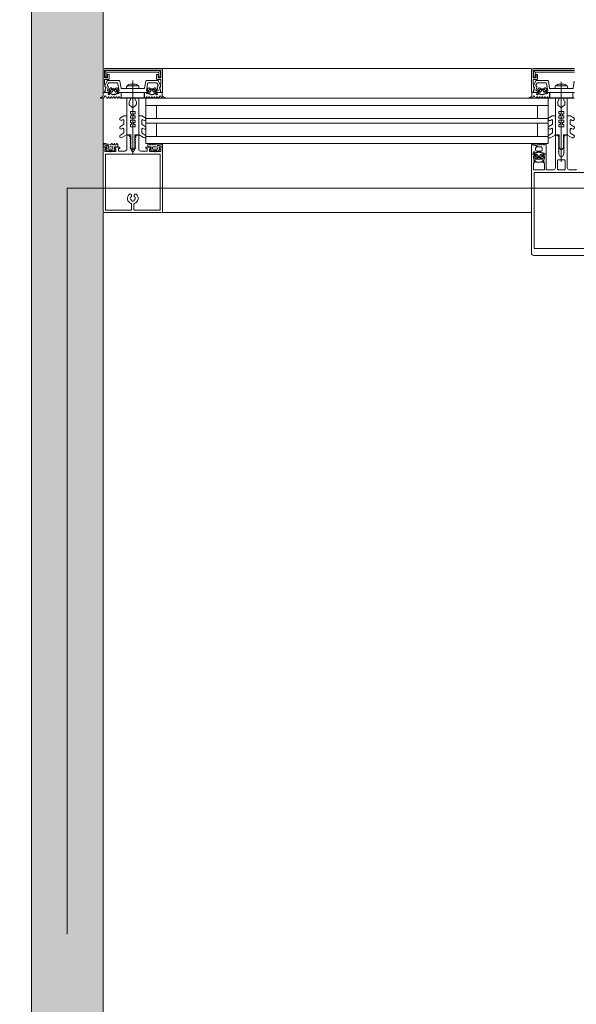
# Model space of a CAD drawing. Header units: centimetres. Extents: x -2424 to 2260, y -130 to 3012.
# Tile 35 of 81: x 290 to 337, y 937 to 1020. Entities that reach past the tile are written whole.
import ezdxf

# ---------------------------------------------------------------- set-up
doc = ezdxf.new("R2010")
doc.units = ezdxf.units.CM
doc.linetypes.add('Dash', pattern=[60, 30, -30])
doc.linetypes.add('Długa kreska', pattern=[142.875, 95.25, -47.625])
for name, color, linetype, lineweight in [('A-DETL', 90, 'Continuous', 9), ('A-DETL-GENF', 92, 'Continuous', 13), ('A-GLAZ-CURT', 52, 'Continuous', 9), ('A-GLAZ-CWMG', 51, 'Continuous', 9), ('A-WALL', 113, 'Continuous', 13)]:
    doc.layers.add(name, color=color, linetype=linetype, lineweight=lineweight)
doc.layers.add('A-WALL-PATT', color=111, linetype='Continuous', lineweight=13, plot=False)

msp = doc.modelspace()

# ---------------------------------------------------------------- linework, layer by layer
at = {"layer": 'A-DETL', "color": 251, "linetype": 'Długa kreska', "lineweight": 9}
for p in [(294.377, 800.326), (1235.377, 1005.826)]:
    msp.add_line(p, (294.377, 1005.826), dxfattribs=at)
at = {"layer": 'A-DETL', "color": 251, "linetype": 'Dash', "lineweight": 9}
for points, knots in [([(-555.623, 1472.575), (-478.908, 1472.575), (-450.623, 1472.575), (-439.123, 1472.575), (-439.123, 1461.075), (-439.123, 1432.79), (-439.123, 1329.11), (-439.123, 1326.281), (-439.123, 1289.326), (-402.167, 1289.326), (-399.339, 1289.326), (54.377, 1289.326), (347.204, 1289.326), (391.666, 1289.326), (413.877, 1267.114), (413.877, 1211.148), (413.877, 1019.9)], [0, 0, 0, 0, 1.274059, 1.834911, 2.395763, 3.964714, 5.438832, 7.007784, 7.847024, 8.686264, 14.083246, 22.278473, 30.929004, 34.961158, 36.402966, 39.45005, 39.45005, 39.45005, 39.45005]), ([(412.842, 1006.951), (412.842, 497.964), (412.842, 435.326), (370.988, 410.917), (291.377, 409.326)], [0, 0, 0, 0, 6.781245, 8.866954, 8.866954, 8.866954, 8.866954])]:
    msp.add_open_spline(points, degree=3, knots=knots, dxfattribs=at)
at = {"layer": 'A-DETL-GENF', "color": 251, "lineweight": 9}
for p, q in [((297.527, 1015.876), (302.227, 1015.876)), ((297.742, 1015.57), (302.012, 1015.57)), ((302.002, 1015.72), (297.752, 1015.72)), ((333.527, 1015.876), (336.977, 1015.876)), ((333.742, 1015.57), (336.977, 1015.57)), ((336.977, 1015.72), (333.752, 1015.72)), ((297.732, 1014.837), (297.532, 1014.41)), ((297.837, 1014.966), (297.557, 1014.966)), ((297.746, 1014.464), (297.822, 1014.628)), ((298.738, 1014.866), (297.777, 1014.866)), ((297.912, 1014.686), (298.535, 1014.686)), ((298.894, 1014.215), (298.787, 1014.824)), ((300.102, 1014.559), (299.652, 1014.559)), ((299.877, 1014.86), (299.877, 1008.698)), ((300.966, 1014.824), (300.859, 1014.215)), ((301.977, 1014.866), (301.016, 1014.866)), ((301.219, 1014.686), (301.841, 1014.686)), ((302.197, 1014.966), (301.917, 1014.966)), ((301.932, 1014.628), (302.008, 1014.464)), ((302.221, 1014.41), (302.022, 1014.837)), ((333.732, 1014.837), (333.532, 1014.41)), ((333.837, 1014.966), (333.557, 1014.966)), ((333.746, 1014.464), (333.822, 1014.628)), ((334.738, 1014.866), (333.777, 1014.866)), ((333.912, 1014.686), (334.535, 1014.686)), ((334.894, 1014.215), (334.787, 1014.824)), ((336.102, 1014.559), (335.652, 1014.559)), ((335.877, 1008.048), (335.877, 1014.769)), ((336.966, 1014.824), (336.859, 1014.215)), ((297.867, 1013.855), (297.927, 1013.855)), ((297.995, 1013.795), (297.867, 1013.795)), ((297.899, 1014.13), (297.98, 1014.227)), ((297.901, 1013.685), (297.93, 1013.734)), ((298.037, 1014.066), (298.037, 1013.946)), ((298.049, 1013.752), (298.05, 1013.738)), ((298.207, 1014.116), (298.087, 1014.116)), ((298.087, 1013.896), (298.114, 1013.896)), ((298.091, 1013.716), (298.109, 1013.726)), ((298.14, 1013.911), (298.233, 1014.071)), ((298.155, 1013.709), (298.159, 1013.695)), ((298.162, 1014.175), (298.392, 1014.175)), ((298.209, 1013.683), (298.223, 1013.697)), ((298.272, 1013.692), (298.28, 1013.68)), ((298.321, 1014.071), (298.413, 1013.911)), ((298.331, 1013.681), (298.341, 1013.699)), ((298.467, 1014.116), (298.347, 1014.116)), ((298.39, 1013.706), (298.4, 1013.697)), ((298.439, 1013.896), (298.467, 1013.896)), ((298.449, 1013.711), (298.455, 1013.731)), ((298.497, 1013.75), (298.511, 1013.743)), ((298.517, 1013.946), (298.517, 1014.066)), ((298.573, 1014.227), (298.655, 1014.13)), ((298.628, 1013.855), (298.693, 1013.855)), ((299.852, 1014.191), (298.924, 1014.191)), ((299.469, 1014.411), (300.284, 1014.411)), ((300.83, 1014.191), (299.902, 1014.191)), ((301.126, 1013.855), (301.061, 1013.855)), ((301.18, 1014.227), (301.099, 1014.13)), ((301.237, 1013.946), (301.237, 1014.066)), ((301.256, 1013.75), (301.242, 1013.743)), ((301.287, 1014.116), (301.407, 1014.116)), ((301.314, 1013.896), (301.287, 1013.896)), ((301.304, 1013.711), (301.299, 1013.731)), ((301.433, 1014.071), (301.34, 1013.911)), ((301.364, 1013.706), (301.353, 1013.697)), ((301.592, 1014.175), (301.362, 1014.175)), ((301.422, 1013.681), (301.412, 1013.699)), ((301.481, 1013.692), (301.473, 1013.68)), ((301.613, 1013.911), (301.521, 1014.071)), ((301.544, 1013.683), (301.53, 1013.697)), ((301.547, 1014.116), (301.667, 1014.116)), ((301.599, 1013.709), (301.594, 1013.695)), ((301.667, 1013.896), (301.639, 1013.896)), ((301.663, 1013.716), (301.644, 1013.726)), ((301.705, 1013.752), (301.704, 1013.738)), ((301.717, 1014.066), (301.717, 1013.946)), ((301.758, 1013.795), (301.887, 1013.795)), ((301.855, 1014.13), (301.773, 1014.227)), ((301.852, 1013.685), (301.824, 1013.734)), ((301.887, 1013.855), (301.826, 1013.855)), ((333.867, 1013.855), (333.927, 1013.855)), ((333.995, 1013.795), (333.867, 1013.795)), ((333.899, 1014.13), (333.98, 1014.227)), ((333.901, 1013.685), (333.93, 1013.734)), ((334.037, 1014.066), (334.037, 1013.946)), ((334.049, 1013.752), (334.05, 1013.738)), ((334.207, 1014.116), (334.087, 1014.116)), ((334.087, 1013.896), (334.114, 1013.896)), ((334.091, 1013.716), (334.109, 1013.726)), ((334.14, 1013.911), (334.233, 1014.071)), ((334.155, 1013.709), (334.159, 1013.695)), ((334.162, 1014.175), (334.392, 1014.175)), ((334.209, 1013.683), (334.223, 1013.697)), ((334.272, 1013.692), (334.28, 1013.68)), ((334.321, 1014.071), (334.413, 1013.911)), ((334.331, 1013.681), (334.341, 1013.699)), ((334.467, 1014.116), (334.347, 1014.116)), ((334.39, 1013.706), (334.4, 1013.697)), ((334.439, 1013.896), (334.467, 1013.896)), ((334.449, 1013.711), (334.455, 1013.731)), ((334.497, 1013.75), (334.511, 1013.743)), ((334.517, 1013.946), (334.517, 1014.066)), ((334.573, 1014.227), (334.655, 1014.13)), ((334.628, 1013.855), (334.693, 1013.855)), ((335.852, 1014.191), (334.924, 1014.191)), ((335.469, 1014.411), (336.284, 1014.411)), ((336.83, 1014.191), (335.902, 1014.191)), ((297.278, 1013.377), (297.19, 1013.377)), ((297.701, 1013.393), (297.614, 1013.545)), ((297.804, 1013.477), (297.753, 1013.393)), ((297.922, 1013.393), (297.872, 1013.477)), ((298.023, 1013.477), (297.973, 1013.393)), ((298.141, 1013.393), (298.091, 1013.477)), ((298.243, 1013.478), (298.193, 1013.393)), ((298.361, 1013.393), (298.311, 1013.477)), ((298.463, 1013.478), (298.413, 1013.393)), ((298.581, 1013.393), (298.531, 1013.478)), ((298.68, 1013.474), (298.633, 1013.393)), ((298.802, 1013.392), (298.754, 1013.475)), ((299.577, 1012.877), (299.577, 1013.092)), ((300.177, 1012.877), (300.177, 1013.092)), ((300.951, 1013.392), (300.999, 1013.475)), ((301.073, 1013.474), (301.121, 1013.393)), ((301.172, 1013.393), (301.222, 1013.478)), ((301.29, 1013.478), (301.341, 1013.393)), ((301.392, 1013.393), (301.442, 1013.477)), ((301.511, 1013.478), (301.561, 1013.393)), ((301.612, 1013.393), (301.662, 1013.477)), ((301.73, 1013.477), (301.78, 1013.393)), ((301.832, 1013.393), (301.882, 1013.477)), ((301.95, 1013.477), (302, 1013.393)), ((302.052, 1013.393), (302.139, 1013.545)), ((302.476, 1013.377), (302.564, 1013.377)), ((333.278, 1013.377), (333.19, 1013.377)), ((333.701, 1013.393), (333.614, 1013.545)), ((333.804, 1013.477), (333.753, 1013.393)), ((333.922, 1013.393), (333.872, 1013.477)), ((334.023, 1013.477), (333.973, 1013.393)), ((334.141, 1013.393), (334.091, 1013.477)), ((334.243, 1013.478), (334.193, 1013.393)), ((334.361, 1013.393), (334.311, 1013.477)), ((334.463, 1013.478), (334.413, 1013.393)), ((334.581, 1013.393), (334.531, 1013.478)), ((334.68, 1013.474), (334.633, 1013.393)), ((334.802, 1013.392), (334.754, 1013.475)), ((335.577, 1012.874), (335.577, 1013.089)), ((336.177, 1012.874), (336.177, 1013.089)), ((299.116, 1011.902), (298.84, 1011.743)), ((299.102, 1011.169), (298.84, 1011.017)), ((298.965, 1011.526), (299.052, 1011.577)), ((299.127, 1011.533), (299.127, 1011.212)), ((299.327, 1011.909), (299.141, 1011.909)), ((299.377, 1010.338), (299.377, 1011.859)), ((300.377, 1010.338), (300.377, 1011.859)), ((300.427, 1011.909), (300.614, 1011.909)), ((300.627, 1011.533), (300.627, 1011.212)), ((300.639, 1011.902), (300.915, 1011.743)), ((300.652, 1011.169), (300.915, 1011.017)), ((300.79, 1011.526), (300.702, 1011.577)), ((335.115, 1011.899), (334.839, 1011.74)), ((335.102, 1011.165), (334.839, 1011.014)), ((334.964, 1011.523), (335.052, 1011.574)), ((335.127, 1011.53), (335.127, 1011.209)), ((335.327, 1011.906), (335.14, 1011.906)), ((335.377, 1010.334), (335.377, 1011.856)), ((336.377, 1010.334), (336.377, 1011.856)), ((336.427, 1011.906), (336.613, 1011.906)), ((336.627, 1011.53), (336.627, 1011.209)), ((336.638, 1011.899), (336.914, 1011.74)), ((336.652, 1011.165), (336.914, 1011.014)), ((336.789, 1011.523), (336.702, 1011.574)), ((299.102, 1010.439), (298.84, 1010.287)), ((298.965, 1010.801), (299.052, 1010.851)), ((298.965, 1010.071), (299.352, 1010.294)), ((299.127, 1010.808), (299.127, 1010.482)), ((300.79, 1010.071), (300.402, 1010.294)), ((300.627, 1010.808), (300.627, 1010.482)), ((300.652, 1010.439), (300.915, 1010.287)), ((300.79, 1010.801), (300.702, 1010.851)), ((335.102, 1010.435), (334.839, 1010.284)), ((334.964, 1010.797), (335.052, 1010.848)), ((334.964, 1010.067), (335.352, 1010.291)), ((335.127, 1010.805), (335.127, 1010.479)), ((336.789, 1010.067), (336.402, 1010.291)), ((336.627, 1010.805), (336.627, 1010.479)), ((336.652, 1010.435), (336.914, 1010.284)), ((336.789, 1010.797), (336.702, 1010.848)), ((297.505, 1009.575), (297.405, 1009.575)), ((297.972, 1009.457), (297.832, 1009.511)), ((298.081, 1009.562), (298.033, 1009.479)), ((298.182, 1009.479), (298.133, 1009.562)), ((298.301, 1009.562), (298.253, 1009.479)), ((298.402, 1009.479), (298.354, 1009.56)), ((298.523, 1009.562), (298.475, 1009.479)), ((299.377, 1010.226), (299.377, 1009.096)), ((299.511, 1010.276), (299.427, 1010.276)), ((299.692, 1009.482), (299.667, 1009.467)), ((300.062, 1009.482), (300.087, 1009.467)), ((300.327, 1010.276), (300.227, 1010.276)), ((300.377, 1009.096), (300.377, 1010.226)), ((301.231, 1009.562), (301.279, 1009.479)), ((301.352, 1009.479), (301.399, 1009.56)), ((301.452, 1009.562), (301.501, 1009.479)), ((301.572, 1009.479), (301.62, 1009.562)), ((301.672, 1009.562), (301.72, 1009.479)), ((301.781, 1009.457), (301.922, 1009.511)), ((302.248, 1009.575), (302.348, 1009.575)), ((333.401, 1009.546), (333.401, 1009.556)), ((333.522, 1009.486), (333.461, 1009.486)), ((334.034, 1009.481), (334.08, 1009.561)), ((334.132, 1009.561), (334.181, 1009.476)), ((334.252, 1009.476), (334.301, 1009.561)), ((334.353, 1009.561), (334.402, 1009.476)), ((334.473, 1009.476), (334.521, 1009.561)), ((335.377, 1007.526), (335.377, 1010.226)), ((335.427, 1010.276), (335.527, 1010.276)), ((335.692, 1009.479), (335.667, 1009.464)), ((336.062, 1009.479), (336.087, 1009.464)), ((336.227, 1010.276), (336.327, 1010.276)), ((336.377, 1010.226), (336.377, 1007.526)), ((297.527, 1009.457), (297.397, 1009.457)), ((297.789, 1009.35), (297.568, 1009.448)), ((297.617, 1009.048), (297.741, 1008.946)), ((297.656, 1009.118), (297.621, 1009.098)), ((297.834, 1009.096), (298.161, 1009.096)), ((297.854, 1008.957), (297.862, 1008.967)), ((297.901, 1008.985), (298.093, 1008.985)), ((298.16, 1009.295), (297.937, 1009.295)), ((298.132, 1008.967), (298.14, 1008.957)), ((298.207, 1009.137), (298.207, 1009.246)), ((298.254, 1008.946), (298.377, 1009.048)), ((298.374, 1009.098), (298.339, 1009.118)), ((299.667, 1009.45), (299.692, 1009.436)), ((299.702, 1009.418), (299.702, 1009.28)), ((299.802, 1009.107), (299.827, 1009.092)), ((299.952, 1009.107), (299.927, 1009.092)), ((300.052, 1009.418), (300.052, 1009.28)), ((300.087, 1009.45), (300.062, 1009.436)), ((301.5, 1008.946), (301.376, 1009.048)), ((301.38, 1009.098), (301.415, 1009.118)), ((301.546, 1009.137), (301.546, 1009.246)), ((301.92, 1009.096), (301.593, 1009.096)), ((301.594, 1009.295), (301.816, 1009.295)), ((301.621, 1008.967), (301.613, 1008.957)), ((301.852, 1008.985), (301.66, 1008.985)), ((301.899, 1008.957), (301.891, 1008.967)), ((301.965, 1009.35), (302.186, 1009.448)), ((302.136, 1009.048), (302.012, 1008.946)), ((302.098, 1009.118), (302.133, 1009.098)), ((302.226, 1009.457), (302.356, 1009.457)), ((333.397, 1009.456), (333.526, 1009.456)), ((333.567, 1009.447), (333.788, 1009.349)), ((333.587, 1008.756), (333.715, 1008.756)), ((333.647, 1008.696), (333.587, 1008.696)), ((333.65, 1008.817), (333.621, 1008.866)), ((333.717, 1009.036), (333.717, 1009.186)), ((333.77, 1008.813), (333.769, 1008.799)), ((333.807, 1008.656), (333.834, 1008.656)), ((333.829, 1008.825), (333.811, 1008.835)), ((333.817, 1009.286), (334.177, 1009.286)), ((334.177, 1008.936), (333.817, 1008.936)), ((333.86, 1008.641), (333.953, 1008.481)), ((333.879, 1008.856), (333.875, 1008.842)), ((333.943, 1008.854), (333.929, 1008.868)), ((334, 1008.871), (333.992, 1008.859)), ((334.041, 1008.481), (334.133, 1008.641)), ((334.061, 1008.852), (334.051, 1008.87)), ((334.12, 1008.854), (334.11, 1008.845)), ((334.159, 1008.656), (334.187, 1008.656)), ((334.175, 1008.82), (334.169, 1008.84)), ((334.231, 1008.808), (334.217, 1008.801)), ((334.277, 1009.186), (334.277, 1009.036)), ((334.413, 1008.696), (334.348, 1008.696)), ((334.617, 1008.636), (334.617, 1007.426)), ((335.667, 1009.447), (335.692, 1009.432)), ((335.702, 1009.415), (335.702, 1009.277)), ((335.802, 1009.103), (335.827, 1009.089)), ((335.952, 1009.103), (335.927, 1009.089)), ((336.052, 1009.415), (336.052, 1009.277)), ((336.087, 1009.447), (336.062, 1009.432)), ((297.377, 1003.986), (297.377, 1008.586)), ((297.587, 1003.986), (297.587, 1008.586)), ((302.167, 1003.986), (302.167, 1008.586)), ((302.377, 1003.986), (302.377, 1008.586)), ((333.7, 1008.324), (333.619, 1008.421)), ((333.759, 1008.035), (333.653, 1008.141)), ((333.757, 1008.486), (333.757, 1008.606)), ((333.927, 1008.436), (333.807, 1008.436)), ((334.164, 1008.006), (333.83, 1008.006)), ((334.112, 1008.376), (333.882, 1008.376)), ((334.187, 1008.436), (334.067, 1008.436)), ((334.341, 1008.141), (334.235, 1008.035)), ((334.237, 1008.606), (334.237, 1008.486)), ((334.375, 1008.422), (334.293, 1008.324)), ((335.557, 1007.426), (335.557, 1008.166)), ((335.607, 1008.216), (336.147, 1008.216)), ((336.197, 1008.166), (336.197, 1007.426)), ((336.147, 1007.376), (335.607, 1007.376)), ((333.377, 1001.176), (333.377, 1006.836)), ((333.587, 1001.176), (333.587, 1006.836)), ((297.377, 1005.576), (297.377, 1003.925)), ((302.377, 1003.926), (302.377, 1005.576)), ((299.757, 1005.248), (299.757, 1005.122)), ((299.757, 1004.828), (299.757, 1004.767)), ((299.997, 1005.122), (299.997, 1005.248)), ((299.997, 1004.767), (299.997, 1004.828)), ((297.511, 1003.776), (302.227, 1003.776)), ((299.777, 1004.036), (299.777, 1004.498)), ((299.977, 1004.498), (299.977, 1004.036)), ((333.377, 1001.708), (333.377, 1000.326)), ((333.527, 1000.176), (338.227, 1000.176))]:
    msp.add_line(p, q, dxfattribs=at)
at = {"layer": 'A-DETL-GENF', "color": 251, "lineweight": 9, "flags": 128}
for points in [[(297.603, 1014.234), (297.487, 1013.876), (297.377, 1013.876), (297.377, 1015.726)], [(301.867, 1015.016), (301.867, 1015.366), (301.997, 1015.366), (301.997, 1015.096), (302.247, 1015.096), (302.247, 1015.726), (297.507, 1015.726), (297.507, 1015.096), (297.757, 1015.096), (297.757, 1015.366), (297.887, 1015.366), (297.887, 1015.016)], [(297.552, 1015.52), (297.552, 1015.16), (297.692, 1015.16), (297.692, 1015.52)], [(302.062, 1015.52), (302.062, 1015.16), (302.202, 1015.16), (302.202, 1015.52)], [(302.377, 1015.726), (302.377, 1013.876), (302.267, 1013.876), (302.15, 1014.234)], [(333.603, 1014.234), (333.487, 1013.876), (333.377, 1013.876), (333.377, 1015.726)], [(336.977, 1015.726), (333.507, 1015.726), (333.507, 1015.096), (333.757, 1015.096), (333.757, 1015.366), (333.887, 1015.366), (333.887, 1015.016)], [(333.552, 1015.52), (333.552, 1015.16), (333.692, 1015.16), (333.692, 1015.52)], [(297.507, 1014.916), (297.507, 1014.6), (297.537, 1014.482), (297.537, 1014.377)], [(298.633, 1014.603), (298.737, 1014.016), (298.627, 1014.016), (298.627, 1013.956), (298.707, 1013.876), (301.047, 1013.876), (301.127, 1013.956), (301.127, 1014.016), (301.017, 1014.016), (301.12, 1014.603)], [(302.217, 1014.377), (302.217, 1014.482), (302.247, 1014.6), (302.247, 1014.915)], [(333.507, 1014.916), (333.507, 1014.6), (333.537, 1014.482), (333.537, 1014.377)], [(334.633, 1014.603), (334.737, 1014.016), (334.627, 1014.016), (334.627, 1013.956), (334.707, 1013.876), (336.977, 1013.876)], [(297.397, 1013.586), (297.397, 1013.855), (297.807, 1013.855)], [(297.627, 1014.25), (297.527, 1013.876), (297.847, 1013.876), (297.927, 1013.956), (297.927, 1014.016), (297.74, 1014.016), (297.819, 1014.31)], [(297.957, 1014.043), (297.957, 1014.055), (297.907, 1014.084)], [(298.674, 1013.795), (298.552, 1013.795), (298.555, 1013.77), (298.682, 1013.785)], [(298.647, 1014.084), (298.597, 1014.055), (298.597, 1014.043)], [(298.761, 1013.855), (298.897, 1013.855), (298.897, 1013.466), (298.854, 1013.392)], [(299.357, 1014.349), (299.337, 1014.196), (300.417, 1014.196), (300.397, 1014.349)], [(300.992, 1013.855), (300.857, 1013.855), (300.857, 1013.466), (300.899, 1013.392)], [(301.08, 1013.795), (301.202, 1013.795), (301.199, 1013.77), (301.071, 1013.785)], [(301.107, 1014.084), (301.157, 1014.055), (301.157, 1014.043)], [(301.797, 1014.043), (301.797, 1014.055), (301.847, 1014.084)], [(301.934, 1014.31), (302.013, 1014.016), (301.827, 1014.016), (301.827, 1013.956), (301.907, 1013.876), (302.227, 1013.876), (302.126, 1014.25)], [(302.357, 1013.586), (302.357, 1013.855), (301.947, 1013.855)], [(333.397, 1013.586), (333.397, 1013.855), (333.807, 1013.855)], [(333.627, 1014.25), (333.527, 1013.876), (333.847, 1013.876), (333.927, 1013.956), (333.927, 1014.016), (333.74, 1014.016), (333.819, 1014.31)], [(333.957, 1014.043), (333.957, 1014.055), (333.907, 1014.084)], [(334.674, 1013.795), (334.552, 1013.795), (334.555, 1013.77), (334.682, 1013.785)], [(334.647, 1014.084), (334.597, 1014.055), (334.597, 1014.043)], [(334.761, 1013.855), (334.897, 1013.855), (334.897, 1013.466), (334.854, 1013.392)], [(335.357, 1014.349), (335.337, 1014.196), (336.417, 1014.196), (336.397, 1014.349)], [(336.977, 1013.855), (336.857, 1013.855), (336.857, 1013.466), (336.899, 1013.392)], [(299.677, 1013.265), (299.677, 1013.379), (299.377, 1013.379), (299.377, 1010.309), (299.702, 1010.309), (299.702, 1009.499)], [(300.142, 1012.8), (299.877, 1012.579), (299.877, 1012.279), (300.077, 1012.279), (300.077, 1012.079), (299.977, 1012.079), (299.977, 1011.913), (300.077, 1011.913), (300.077, 1011.713), (299.877, 1011.713), (299.877, 1011.546), (300.077, 1011.546), (300.077, 1011.346), (299.977, 1011.346), (299.977, 1011.179), (300.077, 1011.179), (300.077, 1010.979), (299.877, 1010.979), (299.877, 1009.079), (299.877, 1010.979), (299.677, 1010.979), (299.677, 1011.179), (299.777, 1011.179), (299.777, 1011.346), (299.677, 1011.346), (299.677, 1011.546), (299.877, 1011.546), (299.877, 1011.713), (299.677, 1011.713), (299.677, 1011.913), (299.777, 1011.913), (299.777, 1012.079), (299.677, 1012.079), (299.677, 1012.279), (299.877, 1012.279), (299.877, 1012.579), (299.613, 1012.8)], [(300.077, 1013.265), (300.077, 1013.379), (300.377, 1013.379), (300.377, 1010.309), (300.052, 1010.309), (300.052, 1009.499)], [(335.677, 1013.262), (335.677, 1013.376), (335.377, 1013.376), (335.377, 1010.306), (335.702, 1010.306), (335.702, 1009.496)], [(336.141, 1012.797), (335.877, 1012.576), (335.877, 1012.276), (336.077, 1012.276), (336.077, 1012.076), (335.977, 1012.076), (335.977, 1011.91), (336.077, 1011.91), (336.077, 1011.71), (335.877, 1011.71), (335.877, 1011.543), (336.077, 1011.543), (336.077, 1011.343), (335.977, 1011.343), (335.977, 1011.176), (336.077, 1011.176), (336.077, 1010.976), (335.877, 1010.976), (335.877, 1009.076), (335.877, 1010.976), (335.677, 1010.976), (335.677, 1011.176), (335.777, 1011.176), (335.777, 1011.343), (335.677, 1011.343), (335.677, 1011.543), (335.877, 1011.543), (335.877, 1011.71), (335.677, 1011.71), (335.677, 1011.91), (335.777, 1011.91), (335.777, 1012.076), (335.677, 1012.076), (335.677, 1012.276), (335.877, 1012.276), (335.877, 1012.576), (335.612, 1012.797)], [(336.077, 1013.262), (336.077, 1013.376), (336.377, 1013.376), (336.377, 1010.306), (336.052, 1010.306), (336.052, 1009.496)], [(298.365, 1009.309), (298.416, 1009.296), (298.617, 1009.296), (298.617, 1009.488), (298.575, 1009.562)], [(299.789, 1008.926), (299.677, 1009.121), (299.677, 1009.247), (299.627, 1009.276), (299.677, 1009.304), (299.677, 1009.427), (299.627, 1009.456), (299.677, 1009.484), (299.677, 1009.607), (299.627, 1009.636), (299.677, 1009.664), (299.677, 1009.787), (299.627, 1009.816), (299.677, 1009.844), (299.677, 1009.967), (299.627, 1009.996), (299.677, 1010.024), (299.677, 1010.145), (299.625, 1010.176)], [(300.127, 1010.176), (300.127, 1010.086), (300.077, 1010.055), (300.077, 1009.934), (300.127, 1009.906), (300.077, 1009.877), (300.077, 1009.754), (300.127, 1009.726), (300.077, 1009.697), (300.077, 1009.574), (300.127, 1009.546), (300.077, 1009.517), (300.077, 1009.394), (300.127, 1009.366), (300.077, 1009.337), (300.077, 1009.214), (300.127, 1009.186), (300.077, 1009.157), (300.077, 1009.121), (299.965, 1008.926)], [(301.389, 1009.309), (301.338, 1009.296), (301.136, 1009.296), (301.136, 1009.488), (301.179, 1009.562)], [(334.573, 1009.561), (334.617, 1009.486), (334.617, 1008.696), (334.481, 1008.696)], [(335.627, 1010.176), (335.677, 1010.147), (335.677, 1010.024), (335.627, 1009.996), (335.677, 1009.967), (335.677, 1009.844), (335.627, 1009.816), (335.677, 1009.787), (335.677, 1009.664), (335.627, 1009.636), (335.677, 1009.607), (335.677, 1009.484), (335.627, 1009.456), (335.677, 1009.427), (335.677, 1009.304), (335.627, 1009.276), (335.677, 1009.247), (335.677, 1009.124), (335.627, 1009.096), (335.677, 1009.067), (335.677, 1008.944), (335.627, 1008.916), (335.677, 1008.887), (335.677, 1008.692), (335.79, 1008.496)], [(335.963, 1008.496), (336.077, 1008.692), (336.077, 1008.792), (336.127, 1008.821), (336.077, 1008.85), (336.077, 1008.972), (336.127, 1009.001), (336.077, 1009.03), (336.077, 1009.152), (336.127, 1009.181), (336.077, 1009.21), (336.077, 1009.332), (336.127, 1009.361), (336.077, 1009.39), (336.077, 1009.512), (336.127, 1009.541), (336.077, 1009.57), (336.077, 1009.692), (336.127, 1009.721), (336.077, 1009.75), (336.077, 1009.872), (336.127, 1009.901), (336.077, 1009.93), (336.077, 1010.052), (336.127, 1010.081), (336.127, 1010.176)], [(297.377, 1009.437), (297.377, 1009.296), (297.579, 1009.296), (297.63, 1009.309)], [(297.972, 1008.906), (297.527, 1008.906), (297.527, 1009.136), (297.647, 1009.136), (297.647, 1009.196), (297.567, 1009.276), (297.377, 1009.276), (297.377, 1008.476)], [(302.167, 1008.476), (302.167, 1008.675), (297.587, 1008.675), (297.587, 1008.476)], [(299.227, 1008.946), (298.667, 1008.946), (298.667, 1009.156), (298.787, 1009.156), (298.787, 1009.276), (298.427, 1009.276), (298.347, 1009.196), (298.347, 1009.136), (298.467, 1009.136), (298.467, 1008.906), (298.022, 1008.906)], [(301.733, 1008.906), (301.287, 1008.906), (301.287, 1009.136), (301.407, 1009.136), (301.407, 1009.196), (301.327, 1009.276), (300.967, 1009.276), (300.967, 1009.156), (301.087, 1009.156), (301.087, 1008.946), (300.527, 1008.946)], [(302.377, 1008.476), (302.377, 1009.276), (302.187, 1009.276), (302.107, 1009.196), (302.107, 1009.136), (302.227, 1009.136), (302.227, 1008.906), (301.782, 1008.906)], [(302.376, 1009.437), (302.376, 1009.296), (302.175, 1009.296), (302.124, 1009.309)], [(333.527, 1008.696), (333.377, 1008.696), (333.377, 1009.436)], [(333.377, 1006.676), (333.377, 1006.996), (333.377, 1008.676), (333.567, 1008.676), (333.647, 1008.596), (333.647, 1008.536), (333.527, 1008.536), (333.527, 1008.266), (333.972, 1008.266)], [(334.022, 1008.266), (334.467, 1008.266), (334.467, 1008.536), (334.347, 1008.536), (334.347, 1008.596), (334.437, 1008.686), (334.567, 1008.686)], [(334.272, 1008.756), (334.402, 1008.766), (334.275, 1008.766), (334.275, 1008.781)], [(333.582, 1008.07), (333.647, 1008.006), (333.647, 1007.946), (333.527, 1007.946), (333.527, 1007.376), (333.972, 1007.376)], [(333.627, 1008.467), (333.677, 1008.496), (333.677, 1008.508)], [(334.022, 1007.376), (334.467, 1007.376), (334.467, 1007.946), (334.347, 1007.946), (334.347, 1008.006), (334.411, 1008.07)], [(334.317, 1008.508), (334.317, 1008.496), (334.367, 1008.467)], [(333.587, 1006.676), (333.587, 1006.996), (333.587, 1007.146), (334.757, 1007.146), (336.997, 1007.146), (338.167, 1007.146), (338.167, 1006.996), (338.167, 1006.676)], [(334.667, 1007.376), (334.757, 1007.376), (335.227, 1007.376)], [(336.527, 1007.376), (336.997, 1007.376), (337.087, 1007.376)], [(297.587, 1005.576), (297.587, 1003.986), (299.727, 1003.986)], [(300.027, 1003.986), (302.167, 1003.986), (302.167, 1005.576)], [(333.587, 1001.708), (333.587, 1000.756), (338.167, 1000.756), (338.167, 1001.708)]]:
    msp.add_lwpolyline(points, dxfattribs=at)
for points in [[(298.907, 1013.416), (300.847, 1013.416), (300.847, 1013.866), (298.907, 1013.866)], [(334.907, 1013.416), (336.847, 1013.416), (336.847, 1013.866), (334.907, 1013.866)], [(298.907, 1013.376), (300.847, 1013.376), (300.847, 1013.416), (298.907, 1013.416)], [(334.907, 1013.376), (336.847, 1013.376), (336.847, 1013.416), (334.907, 1013.416)]]:
    msp.add_lwpolyline(points, close=True, dxfattribs=at)
at = {"layer": 'A-DETL-GENF', "color": 251, "lineweight": 9}
for centre, radius, start, end in [((297.527, 1015.726), 0.15, 90.04937, 179.95063), ((297.752, 1015.52), 0.2, 90.02951, 179.97227), ((297.742, 1015.52), 0.0501, 90.08749, 179.93358), ((302.002, 1015.52), 0.2, 359.97179, 90.0352), ((302.012, 1015.52), 0.0499, 359.87955, 90.02248), ((302.227, 1015.726), 0.15, 359.99376, 90.0062), ((333.527, 1015.726), 0.15, 90.04937, 179.95063), ((333.752, 1015.52), 0.2, 90.02951, 179.97227), ((333.742, 1015.52), 0.0501, 90.08749, 179.93358), ((297.557, 1014.916), 0.0498, 89.82624, 180.17354), ((297.777, 1014.816), 0.05, 90, 155), ((297.8, 1014.439), 0.06, 155, 251.18075), ((297.912, 1014.586), 0.1, 90, 155), ((297.837, 1015.016), 0.05, 269.99812, 0.00166), ((298.535, 1014.586), 0.1, 10, 90), ((298.738, 1014.816), 0.05, 10, 90), ((299.57, 1014.296), 0.22, 117.27461, 166.02676), ((299.877, 1013.667), 0.92, 104.16828, 116.29299), ((299.876, 1013.666), 0.921, 63.70777, 75.82838), ((300.183, 1014.296), 0.22, 13.97065, 62.72797), ((301.016, 1014.816), 0.05, 90, 170), ((301.219, 1014.586), 0.1, 90, 170), ((301.841, 1014.586), 0.1, 25, 90), ((301.917, 1015.016), 0.05, 180.00001, 270.0001), ((301.954, 1014.439), 0.06, 288.81925, 25), ((301.977, 1014.816), 0.05, 25, 90), ((302.196, 1014.914), 0.0512, 0.57094, 88.64822), ((333.557, 1014.916), 0.0498, 89.82624, 180.17354), ((333.777, 1014.816), 0.05, 90, 155), ((333.8, 1014.439), 0.06, 155, 251.18075), ((333.912, 1014.586), 0.1, 90, 155), ((333.837, 1015.016), 0.05, 269.99812, 0.00166), ((334.535, 1014.586), 0.1, 10, 90), ((334.738, 1014.816), 0.05, 10, 90), ((335.57, 1014.296), 0.22, 117.27461, 166.02676), ((335.877, 1013.667), 0.92, 104.16828, 116.29299), ((335.876, 1013.666), 0.921, 63.70777, 75.82838), ((336.183, 1014.296), 0.22, 13.97065, 62.72797), ((297.587, 1014.384), 0.06, 155, 261.55829), ((297.607, 1014.377), 0.07, 180, 239.99829), ((297.537, 1014.256), 0.07, 342, 59.99829), ((297.569, 1014.266), 0.06, 345, 81.55829), ((297.761, 1014.326), 0.06, 345, 71.18075), ((297.867, 1013.73), 0.065, 90, 270), ((297.837, 1013.855), 0.03, 180, 0), ((297.867, 1013.705), 0.04, 269.99999, 330.00626), ((297.922, 1014.11), 0.03, 140.01031, 239.99507), ((297.927, 1013.885), 0.03, 270.90521, 359.98148), ((298.016, 1013.684), 0.1, 90.82716, 149.99773), ((298.261, 1013.964), 0.314, 165.49788, 194.50212), ((298.042, 1014.175), 0.08, 22.61561, 140.00332), ((297.995, 1013.745), 0.05, 54.92212, 90), ((298.015, 1013.75), 0.0339, 3.00251, 90.82171), ((298.277, 1014.147), 0.44, 234.92212, 305.84121), ((298.087, 1014.066), 0.05, 89.98992, 180.01008), ((298.087, 1013.946), 0.05, 179.98974, 270.01026), ((298.077, 1013.739), 0.0272, 183.0147, 299.98901), ((298.125, 1013.699), 0.0316, 18.00331, 119.99297), ((298.114, 1013.926), 0.03, 269.98791, 330.00644), ((298.162, 1014.225), 0.05, 202.62239, 269.99966), ((298.188, 1013.704), 0.03, 197.9991, 314.99946), ((298.207, 1014.086), 0.03, 329.99756, 90.00642), ((298.246, 1013.675), 0.0316, 32.98956, 135.00901), ((298.305, 1013.696), 0.03, 213.00146, 329.99975), ((298.347, 1014.086), 0.03, 89.99872, 209.99731), ((298.369, 1013.683), 0.0316, 48.00262, 149.99741), ((298.392, 1014.225), 0.05, 269.99881, 337.37914), ((298.42, 1013.719), 0.03, 227.99716, 345.00452), ((298.439, 1013.926), 0.03, 209.995, 270.01065), ((298.512, 1014.175), 0.08, 40.00306, 157.37723), ((298.484, 1013.724), 0.03, 63.00317, 164.99853), ((298.467, 1014.066), 0.05, 0.00918, 89.99082), ((298.467, 1013.946), 0.05, 270.00904, 359.99096), ((298.525, 1013.77), 0.03, 243.00899, 359.98883), ((298.552, 1013.765), 0.03, 90, 125.84121), ((298.292, 1013.964), 0.314, 346.80247, 14.483), ((298.628, 1013.885), 0.03, 166.80247, 270), ((298.632, 1014.11), 0.03, 299.99829, 40.01132), ((298.674, 1013.828), 0.033, 270.00002, 54.90994), ((298.682, 1013.835), 0.05, 269.99115, 352.82633), ((298.761, 1013.825), 0.03, 90.00299, 172.8115), ((298.924, 1014.221), 0.03, 190, 270), ((299.877, 1014.196), 0.0256, 192.68038, 347.31962), ((300.83, 1014.221), 0.03, 270, 350), ((300.992, 1013.825), 0.03, 7.1885, 89.99701), ((301.071, 1013.835), 0.05, 187.17367, 270.00885), ((301.08, 1013.828), 0.033, 125.09006, 269.99998), ((301.122, 1014.11), 0.03, 139.98868, 240.00171), ((301.126, 1013.885), 0.03, 270, 13.19753), ((301.461, 1013.964), 0.314, 165.517, 193.19753), ((301.242, 1014.175), 0.08, 22.62277, 139.99694), ((301.229, 1013.77), 0.03, 180.01117, 296.99101), ((301.202, 1013.765), 0.03, 54.15879, 90), ((301.477, 1014.147), 0.44, 234.15879, 305.07788), ((301.287, 1014.066), 0.05, 90.00918, 179.99082), ((301.287, 1013.946), 0.05, 180.00904, 269.99096), ((301.27, 1013.724), 0.03, 15.00147, 116.99683), ((301.333, 1013.719), 0.03, 194.99548, 312.00284), ((301.314, 1013.926), 0.03, 269.98935, 330.005), ((301.362, 1014.225), 0.05, 202.62086, 270.00119), ((301.385, 1013.683), 0.0316, 30.00259, 131.99738), ((301.407, 1014.086), 0.03, 330.00269, 90.00128), ((301.448, 1013.696), 0.03, 210.00025, 326.99854), ((301.508, 1013.675), 0.0316, 44.99099, 147.01044), ((301.547, 1014.086), 0.03, 89.99358, 210.00244), ((301.566, 1013.704), 0.03, 225.00054, 342.0009), ((301.592, 1014.225), 0.05, 270.00034, 337.37761), ((301.629, 1013.699), 0.0316, 60.00703, 161.99669), ((301.639, 1013.926), 0.03, 209.99356, 270.01209), ((301.712, 1014.175), 0.08, 39.99668, 157.38439), ((301.677, 1013.739), 0.0272, 240.01099, 356.9853), ((301.667, 1014.066), 0.05, 359.98992, 90.01008), ((301.667, 1013.946), 0.05, 269.98974, 0.01026), ((301.738, 1013.75), 0.0339, 89.17829, 176.99749), ((301.758, 1013.745), 0.05, 90, 125.07788), ((301.737, 1013.684), 0.1, 30.00227, 89.17284), ((301.493, 1013.964), 0.314, 345.49788, 14.50212), ((301.827, 1013.885), 0.03, 180.01852, 269.09479), ((301.832, 1014.11), 0.03, 300.00493, 39.98969), ((301.887, 1013.705), 0.04, 209.99374, 270.00001), ((301.917, 1013.855), 0.03, 180, 0), ((301.887, 1013.73), 0.065, 270, 90), ((301.992, 1014.326), 0.06, 108.81925, 195), ((302.184, 1014.266), 0.06, 98.44171, 195), ((302.217, 1014.256), 0.07, 120.00644, 198), ((302.167, 1014.384), 0.06, 278.44171, 25), ((302.147, 1014.377), 0.07, 300.00644, 0), ((333.587, 1014.384), 0.06, 155, 261.55829), ((333.607, 1014.377), 0.07, 180, 239.99829), ((333.537, 1014.256), 0.07, 342, 59.99829), ((333.569, 1014.266), 0.06, 345, 81.55829), ((333.761, 1014.326), 0.06, 345, 71.18075), ((333.867, 1013.73), 0.065, 90, 270), ((333.837, 1013.855), 0.03, 180, 0), ((333.867, 1013.705), 0.04, 269.99999, 330.00626), ((333.922, 1014.11), 0.03, 140.01031, 239.99507), ((333.927, 1013.885), 0.03, 270.90521, 359.98148), ((334.016, 1013.684), 0.1, 90.82716, 149.99773), ((334.261, 1013.964), 0.314, 165.49788, 194.50212), ((334.042, 1014.175), 0.08, 22.61561, 140.00332), ((333.995, 1013.745), 0.05, 54.92212, 90), ((334.015, 1013.75), 0.0339, 3.00251, 90.82171), ((334.277, 1014.147), 0.44, 234.92212, 305.84121), ((334.087, 1014.066), 0.05, 89.98992, 180.01008), ((334.087, 1013.946), 0.05, 179.98974, 270.01026), ((334.077, 1013.739), 0.0272, 183.0147, 299.98901), ((334.125, 1013.699), 0.0316, 18.00331, 119.99297), ((334.114, 1013.926), 0.03, 269.98791, 330.00644), ((334.162, 1014.225), 0.05, 202.62239, 269.99966), ((334.188, 1013.704), 0.03, 197.9991, 314.99946), ((334.207, 1014.086), 0.03, 329.99756, 90.00642), ((334.246, 1013.675), 0.0316, 32.98956, 135.00901), ((334.305, 1013.696), 0.03, 213.00146, 329.99975), ((334.347, 1014.086), 0.03, 89.99872, 209.99731), ((334.369, 1013.683), 0.0316, 48.00262, 149.99741), ((334.392, 1014.225), 0.05, 269.99881, 337.37914), ((334.42, 1013.719), 0.03, 227.99716, 345.00452), ((334.439, 1013.926), 0.03, 209.995, 270.01065), ((334.512, 1014.175), 0.08, 40.00306, 157.37723), ((334.484, 1013.724), 0.03, 63.00317, 164.99853), ((334.467, 1014.066), 0.05, 0.00918, 89.99082), ((334.467, 1013.946), 0.05, 270.00904, 359.99096), ((334.525, 1013.77), 0.03, 243.00899, 359.98883), ((334.552, 1013.765), 0.03, 90, 125.84121), ((334.292, 1013.964), 0.314, 346.80247, 14.483), ((334.628, 1013.885), 0.03, 166.80247, 270), ((334.632, 1014.11), 0.03, 299.99829, 40.01132), ((334.674, 1013.828), 0.033, 270.00002, 54.90994), ((334.682, 1013.835), 0.05, 269.99115, 352.82633), ((334.761, 1013.825), 0.03, 90.00299, 172.8115), ((334.924, 1014.221), 0.03, 190, 270), ((335.877, 1014.196), 0.0256, 192.68038, 347.31962), ((336.83, 1014.221), 0.03, 270, 350), ((297.19, 1013.407), 0.03, 98.35666, 270.0978), ((297.144, 1013.719), 0.286, 278.35666, 332.40789), ((297.278, 1013.577), 0.2, 270.0978, 279.54546), ((297.262, 1013.667), 0.291, 279.54546, 334.63631), ((297.571, 1013.52), 0.05, 29.83515, 154.63631), ((297.727, 1013.408), 0.03, 209.83515, 329.28464), ((297.838, 1013.453), 0.0417, 35.13204, 144.86796), ((297.947, 1013.408), 0.03, 210.46536, 329.41133), ((298.057, 1013.454), 0.0415, 35.01205, 144.98795), ((298.167, 1013.408), 0.03, 210.46537, 329.85519), ((298.277, 1013.452), 0.043, 36.17656, 142.15635), ((298.387, 1013.408), 0.03, 210.46538, 329.65513), ((298.497, 1013.454), 0.0419, 35.30012, 144.53347), ((298.607, 1013.408), 0.03, 210.23147, 329.65543), ((298.718, 1013.455), 0.0416, 28.43199, 153.04587), ((298.828, 1013.406), 0.03, 209.86801, 330.20351), ((299.677, 1013.092), 0.1, 120, 180), ((299.677, 1012.877), 0.1, 180, 230), ((299.577, 1013.265), 0.1, 300, 0), ((300.177, 1013.265), 0.1, 180, 240), ((300.077, 1013.092), 0.1, 0, 60), ((300.077, 1012.877), 0.1, 310, 0), ((300.925, 1013.406), 0.03, 209.79649, 330.13199), ((301.036, 1013.455), 0.0416, 26.95413, 151.56801), ((301.146, 1013.408), 0.03, 210.34457, 329.76853), ((301.256, 1013.454), 0.0419, 35.46653, 144.69988), ((301.366, 1013.408), 0.03, 210.34487, 329.53462), ((301.477, 1013.452), 0.043, 37.84365, 143.82344), ((301.586, 1013.408), 0.03, 210.14481, 329.53463), ((301.696, 1013.454), 0.0415, 35.01205, 144.98795), ((301.806, 1013.408), 0.03, 210.58867, 329.53464), ((301.916, 1013.453), 0.0417, 35.13204, 144.86796), ((302.026, 1013.408), 0.03, 210.71536, 330.16485), ((302.183, 1013.52), 0.05, 25.36369, 150.16485), ((302.491, 1013.667), 0.291, 205.36369, 260.45454), ((302.61, 1013.719), 0.286, 207.59211, 261.64334), ((302.476, 1013.577), 0.2, 260.45454, 269.9022), ((302.564, 1013.407), 0.03, 269.9022, 81.64334), ((333.19, 1013.407), 0.03, 98.35666, 270.0978), ((333.144, 1013.719), 0.286, 278.35666, 332.40789), ((333.278, 1013.577), 0.2, 270.0978, 279.54546), ((333.262, 1013.667), 0.291, 279.54546, 334.63631), ((333.571, 1013.52), 0.05, 29.83515, 154.63631), ((333.727, 1013.408), 0.03, 209.83515, 329.28464), ((333.838, 1013.453), 0.0417, 35.13204, 144.86796), ((333.947, 1013.408), 0.03, 210.46536, 329.41133), ((334.057, 1013.454), 0.0415, 35.01205, 144.98795), ((334.167, 1013.408), 0.03, 210.46537, 329.85519), ((334.277, 1013.452), 0.043, 36.17656, 142.15635), ((334.387, 1013.408), 0.03, 210.46538, 329.65513), ((334.497, 1013.454), 0.0419, 35.30012, 144.53347), ((334.607, 1013.408), 0.03, 210.23147, 329.65543), ((334.718, 1013.455), 0.0416, 28.43199, 153.04587), ((334.828, 1013.406), 0.03, 209.86801, 330.20351), ((335.677, 1013.089), 0.1, 120, 180), ((335.677, 1012.874), 0.1, 180, 230), ((335.577, 1013.262), 0.1, 300, 0), ((336.177, 1013.262), 0.1, 180, 240), ((336.077, 1013.089), 0.1, 0, 60), ((336.077, 1012.874), 0.1, 310, 0), ((336.925, 1013.406), 0.03, 209.79649, 330.13199), ((298.902, 1011.634), 0.125, 120, 300), ((299.077, 1011.533), 0.05, 0, 120), ((299.077, 1011.212), 0.05, 300, 0), ((299.141, 1011.859), 0.05, 90, 120), ((299.327, 1011.859), 0.05, 0, 90), ((300.427, 1011.859), 0.05, 90, 180), ((300.614, 1011.859), 0.05, 60, 90), ((300.677, 1011.533), 0.05, 60, 180), ((300.677, 1011.212), 0.05, 180, 240), ((300.852, 1011.634), 0.125, 240, 60), ((334.902, 1011.631), 0.125, 120, 300), ((335.077, 1011.53), 0.05, 0, 120), ((335.077, 1011.209), 0.05, 300, 0), ((335.14, 1011.856), 0.05, 90, 120), ((335.327, 1011.856), 0.05, 0, 90), ((336.427, 1011.856), 0.05, 90, 180), ((336.613, 1011.856), 0.05, 60, 90), ((336.677, 1011.53), 0.05, 60, 180), ((336.677, 1011.209), 0.05, 180, 240), ((336.852, 1011.631), 0.125, 240, 60), ((298.902, 1010.909), 0.125, 120, 300), ((299.077, 1010.808), 0.05, 0, 120), ((299.077, 1010.482), 0.05, 300, 0), ((299.327, 1010.338), 0.05, 300, 0), ((300.427, 1010.338), 0.05, 180, 240), ((300.677, 1010.808), 0.05, 60, 180), ((300.677, 1010.482), 0.05, 180, 240), ((300.852, 1010.909), 0.125, 240, 60), ((334.902, 1010.906), 0.125, 120, 300), ((335.077, 1010.805), 0.05, 0, 120), ((335.077, 1010.479), 0.05, 300, 0), ((335.327, 1010.334), 0.05, 300, 0), ((336.427, 1010.334), 0.05, 180, 240), ((336.677, 1010.805), 0.05, 60, 180), ((336.677, 1010.479), 0.05, 180, 240), ((336.852, 1010.906), 0.125, 240, 60), ((297.443, 1009.545), 0.059, 165.39644, 271.40264), ((297.405, 1009.555), 0.02, 90, 165.39644), ((297.451, 1008.553), 0.933, 66.99647, 90.41301), ((297.479, 1008.578), 0.997, 69.30996, 88.50111), ((297.99, 1009.504), 0.05, 249.46395, 329.93096), ((298.107, 1009.547), 0.03, 30.08708, 149.91292), ((298.217, 1009.497), 0.0402, 207.62985, 332.20784), ((298.327, 1009.547), 0.0299, 24.93605, 149.878), ((298.438, 1009.499), 0.0414, 208.17599, 331.82401), ((298.549, 1009.547), 0.0301, 30.12581, 149.87419), ((298.902, 1010.179), 0.125, 120, 300), ((299.427, 1010.226), 0.05, 90.93133, 179.98516), ((299.502, 1010.15), 0.126, 11.5693, 85.59312), ((299.672, 1009.459), 0.01, 120.01977, 239.96975), ((299.682, 1009.499), 0.02, 300.01977, 0), ((300.072, 1009.499), 0.02, 180, 239.98023), ((300.082, 1009.459), 0.01, 300.03025, 59.98023), ((300.227, 1010.176), 0.0999, 89.97043, 180.02957), ((300.327, 1010.226), 0.05, 359.98991, 90.01009), ((300.852, 1010.179), 0.125, 240, 60), ((301.205, 1009.547), 0.0301, 30.12581, 149.87419), ((301.315, 1009.499), 0.0414, 208.17599, 331.82401), ((301.426, 1009.547), 0.0299, 30.122, 155.06395), ((301.536, 1009.497), 0.0402, 207.79216, 332.37015), ((301.646, 1009.547), 0.03, 30.08708, 149.91292), ((301.764, 1009.504), 0.05, 210.06904, 290.53605), ((302.274, 1008.578), 0.997, 91.49889, 110.69004), ((302.302, 1008.553), 0.933, 89.58699, 113.00353), ((302.311, 1009.545), 0.059, 268.59736, 14.60356), ((302.348, 1009.555), 0.02, 14.60356, 90), ((333.421, 1009.556), 0.02, 89.97954, 180.04021), ((333.461, 1009.546), 0.06, 179.98986, 270.0124), ((333.488, 1008.506), 1.07, 63.34204, 89.99336), ((333.522, 1008.856), 0.63, 61.9301, 90.00187), ((333.991, 1009.507), 0.051, 243.3408, 328.19529), ((334.106, 1009.546), 0.03, 29.99863, 150.00583), ((334.217, 1009.497), 0.041, 210.00073, 330.00372), ((334.327, 1009.546), 0.03, 29.99863, 150.00583), ((334.437, 1009.497), 0.041, 210.00745, 329.997), ((334.547, 1009.546), 0.03, 29.99863, 150.00583), ((334.902, 1010.176), 0.125, 120, 300), ((335.427, 1010.226), 0.05, 90, 180), ((335.527, 1010.176), 0.1, 0, 90), ((335.672, 1009.456), 0.01, 120.01977, 239.96975), ((335.682, 1009.496), 0.02, 300.01977, 0), ((336.072, 1009.496), 0.02, 180, 239.98023), ((336.082, 1009.456), 0.01, 300.03025, 59.98023), ((336.227, 1010.176), 0.1, 90, 180), ((336.327, 1010.226), 0.05, 0, 90), ((336.852, 1010.176), 0.125, 240, 60), ((297.397, 1009.437), 0.02, 90.0007, 179.9993), ((297.527, 1009.357), 0.1, 65.99997, 89.99992), ((297.636, 1009.072), 0.03, 120.00853, 231.42019), ((297.638, 1009.28), 0.03, 345.62544, 104.59728), ((297.646, 1009.135), 0.02, 299.98285, 13.3413), ((297.935, 1009.204), 0.277, 165.62544, 193.3413), ((297.792, 1009.007), 0.08, 230.31503, 321.15249), ((297.937, 1009.147), 0.148, 89.75957, 187.5836), ((297.802, 1009.381), 0.0337, 245.99997, 66.99647), ((297.836, 1009.145), 0.0496, 200.31224, 267.24414), ((297.901, 1008.935), 0.05, 90, 141.15249), ((297.997, 1008.911), 0.0255, 192.35001, 347.64999), ((298.093, 1008.935), 0.05, 38.84721, 90), ((298.202, 1009.007), 0.08, 218.84721, 309.68497), ((298.157, 1009.245), 0.0502, 0.26784, 86.66774), ((298.158, 1009.145), 0.0499, 273.01074, 350.77372), ((298.357, 1009.28), 0.03, 75.40578, 194.37461), ((298.06, 1009.204), 0.277, 346.65896, 14.37461), ((298.349, 1009.135), 0.02, 166.65896, 240.01533), ((298.359, 1009.072), 0.03, 308.57981, 59.99147), ((299.227, 1009.095), 0.15, 269.97059, 0.02941), ((299.682, 1009.418), 0.02, 0, 59.96975), ((299.902, 1009.28), 0.2, 180, 240), ((299.877, 1008.974), 0.1, 208.79836, 331.20164), ((299.877, 1009.179), 0.1, 240, 270), ((299.877, 1009.179), 0.1, 270, 300), ((299.852, 1009.28), 0.2, 300, 0), ((300.072, 1009.418), 0.02, 120.03025, 180), ((300.527, 1009.095), 0.15, 179.97059, 270.02941), ((301.395, 1009.072), 0.03, 120.00853, 231.42019), ((301.396, 1009.28), 0.03, 345.62539, 104.59422), ((301.405, 1009.135), 0.02, 299.98467, 13.34104), ((301.694, 1009.204), 0.277, 165.62539, 193.34104), ((301.551, 1009.007), 0.08, 230.31503, 321.15279), ((301.596, 1009.245), 0.0502, 93.33226, 179.73216), ((301.595, 1009.145), 0.0499, 189.22628, 266.98926), ((301.66, 1008.935), 0.05, 90, 141.15279), ((301.757, 1008.911), 0.0255, 192.35001, 347.64999), ((301.817, 1009.147), 0.148, 352.4164, 90.24043), ((301.852, 1008.935), 0.05, 38.84751, 90), ((301.961, 1009.007), 0.08, 218.84751, 309.68497), ((301.951, 1009.381), 0.0337, 113.00353, 294.00003), ((301.917, 1009.145), 0.0496, 272.75586, 339.68776), ((302.116, 1009.28), 0.03, 75.40272, 194.37456), ((301.819, 1009.204), 0.277, 346.6587, 14.37456), ((302.108, 1009.135), 0.02, 166.6587, 240.01715), ((302.118, 1009.072), 0.03, 308.57981, 59.99147), ((302.226, 1009.357), 0.1, 90.00008, 114.00003), ((302.356, 1009.437), 0.02, 0.0007, 89.9993), ((333.397, 1009.436), 0.02, 90.00616, 179.99392), ((333.587, 1008.821), 0.065, 90.00223, 270.00223), ((333.526, 1009.356), 0.1, 66.00843, 89.9977), ((333.557, 1008.696), 0.03, 0.00223, 180.00223), ((333.587, 1008.846), 0.04, 29.99597, 90.00224), ((333.647, 1008.666), 0.03, 0.02075, 89.09702), ((333.736, 1008.867), 0.1, 210.0045, 269.17507), ((333.981, 1008.587), 0.314, 165.5001, 194.50435), ((333.715, 1008.806), 0.05, 270.00223, 305.08011), ((333.817, 1009.186), 0.1, 90.00223, 180.00223), ((333.817, 1009.036), 0.1, 180.00223, 270.00223), ((333.735, 1008.801), 0.0339, 269.18051, 356.99971), ((333.997, 1008.405), 0.44, 54.16101, 125.08011), ((333.807, 1008.606), 0.05, 89.99197, 180.01248), ((333.797, 1008.812), 0.0272, 60.01322, 176.98753), ((333.802, 1009.381), 0.035, 246.00381, 61.92743), ((333.845, 1008.852), 0.0316, 240.00925, 341.99891), ((333.834, 1008.626), 0.03, 29.99579, 90.01432), ((333.908, 1008.847), 0.03, 45.00276, 162.00312), ((333.966, 1008.876), 0.0316, 224.99322, 327.01266), ((334.025, 1008.855), 0.03, 30.00248, 147.00077), ((334.089, 1008.868), 0.0316, 210.00482, 311.9996), ((334.14, 1008.832), 0.03, 14.9977, 132.00507), ((334.159, 1008.626), 0.03, 89.99157, 150.00722), ((334.204, 1008.828), 0.03, 195.0037, 296.99905), ((334.177, 1009.186), 0.1, 0.00223, 90.00223), ((334.177, 1009.036), 0.1, 270.00223, 0.00223), ((334.187, 1008.606), 0.05, 0.01126, 89.99319), ((334.245, 1008.781), 0.03, 0.0134, 116.99324), ((334.272, 1008.786), 0.03, 234.16101, 270.00223), ((334.012, 1008.587), 0.314, 345.51923, 13.19975), ((334.348, 1008.666), 0.03, 90.00223, 193.19975), ((334.394, 1008.723), 0.033, 305.09229, 90.00221), ((334.402, 1008.716), 0.05, 7.1759, 90.01107), ((334.481, 1008.726), 0.03, 187.19072, 269.99924), ((334.567, 1008.636), 0.05, 0, 90), ((335.682, 1009.415), 0.02, 0, 59.96975), ((335.902, 1009.277), 0.2, 180, 240), ((335.877, 1009.176), 0.1, 240, 270), ((335.877, 1009.176), 0.1, 270, 300), ((335.852, 1009.277), 0.2, 300, 0), ((336.072, 1009.415), 0.02, 120.03025, 180), ((333.617, 1008.106), 0.05, 45, 225), ((333.642, 1008.441), 0.03, 120.00715, 219.99192), ((333.762, 1008.376), 0.08, 219.9989, 337.38662), ((333.807, 1008.486), 0.05, 179.99214, 270.01231), ((333.83, 1008.106), 0.1, 225, 270), ((333.882, 1008.326), 0.05, 90.00256, 157.37984), ((333.927, 1008.466), 0.03, 269.99581, 30.00467), ((333.997, 1008.271), 0.0256, 192.68038, 347.31962), ((334.067, 1008.466), 0.03, 150.00492, 270.00351), ((334.112, 1008.326), 0.05, 22.62309, 90.00342), ((334.232, 1008.376), 0.08, 202.62499, 319.99916), ((334.164, 1008.106), 0.1, 270, 315), ((334.187, 1008.486), 0.05, 270.01141, 359.99304), ((334.376, 1008.106), 0.05, 315, 135), ((334.352, 1008.441), 0.03, 319.99091, 60.00394), ((335.607, 1008.166), 0.05, 90, 180), ((335.877, 1008.546), 0.1, 210, 330), ((336.147, 1008.166), 0.05, 0, 90), ((333.997, 1007.381), 0.0256, 192.68038, 347.31962), ((334.667, 1007.426), 0.05, 180, 270), ((335.227, 1007.526), 0.15, 270, 0), ((335.607, 1007.426), 0.05, 180, 270), ((336.147, 1007.426), 0.05, 270, 0), ((336.527, 1007.526), 0.15, 180, 270), ((337.087, 1007.426), 0.05, 270, 0), ((299.657, 1005.248), 0.1, 0, 128.9448), ((300.097, 1005.248), 0.1, 51.0552, 180), ((299.877, 1004.975), 0.45, 128.9448, 252.58299), ((299.877, 1004.975), 0.21, 143.77678, 216.22322), ((299.727, 1005.122), 0.03, 229.68074, 0), ((299.727, 1004.828), 0.03, 0, 130.31926), ((299.727, 1004.498), 0.05, 0, 72.58299), ((299.877, 1004.975), 0.24, 240, 300), ((300.027, 1004.498), 0.05, 107.49821, 180), ((300.027, 1005.122), 0.03, 180, 310.31926), ((300.027, 1004.828), 0.03, 49.68074, 180), ((299.877, 1004.975), 0.45, 287.49821, 51.0552), ((299.877, 1004.975), 0.21, 323.77678, 36.22322), ((297.527, 1003.925), 0.15, 180.10545, 263.87804), ((299.727, 1004.036), 0.05, 269.97911, 0.02089), ((300.027, 1004.036), 0.05, 180.00773, 269.99227), ((302.227, 1003.926), 0.15, 270.00031, 359.99968), ((333.527, 1000.326), 0.15, 180, 270)]:
    msp.add_arc(centre, radius, start, end, dxfattribs=at)
at = {"layer": 'A-GLAZ-CURT', "color": 251, "lineweight": 9}
for p, q in [((300.977, 1009.576), (300.977, 1013.376)), ((300.977, 1013.376), (334.777, 1013.376)), ((334.777, 1012.776), (300.977, 1012.776)), ((301.877, 1012.776), (301.877, 1011.676)), ((333.877, 1012.776), (333.877, 1011.676)), ((334.777, 1013.376), (334.777, 1009.576)), ((334.777, 1011.676), (300.977, 1011.676)), ((334.777, 1011.276), (300.977, 1011.276)), ((301.877, 1011.276), (301.877, 1010.176)), ((333.877, 1011.276), (333.877, 1010.176)), ((334.777, 1010.176), (300.977, 1010.176)), ((334.777, 1009.576), (300.977, 1009.576))]:
    msp.add_line(p, q, dxfattribs=at)
at = {"layer": 'A-GLAZ-CWMG', "color": 251, "lineweight": 9}
for p, q in [((302.377, 1015.876), (333.377, 1015.876)), ((302.377, 1013.386), (333.377, 1013.386)), ((333.377, 1003.776), (302.377, 1003.776))]:
    msp.add_line(p, q, dxfattribs=at)
at = {"layer": 'A-WALL', "color": 251, "lineweight": 9}
for p, q in [((297.377, 1015.876), (297.377, 1123.326)), ((291.377, 1117.326), (291.377, 803.326)), ((297.377, 1009.576), (297.377, 1013.376)), ((297.377, 785.826), (297.377, 1003.776))]:
    msp.add_line(p, q, dxfattribs=at)
at = {"layer": 'A-WALL-PATT', "color": 251, "linetype": 'Continuous', "lineweight": 9, "extrusion": (0, 0, -1)}
for points in [[(-291.377, 935.146), (-297.377, 803.326), (-291.377, 1123.326)], [(-291.377, 1123.326), (-297.377, 803.326), (-297.377, 1123.326)]]:
    msp.add_solid(points, dxfattribs=at)

doc.saveas('drawing.dxf')
